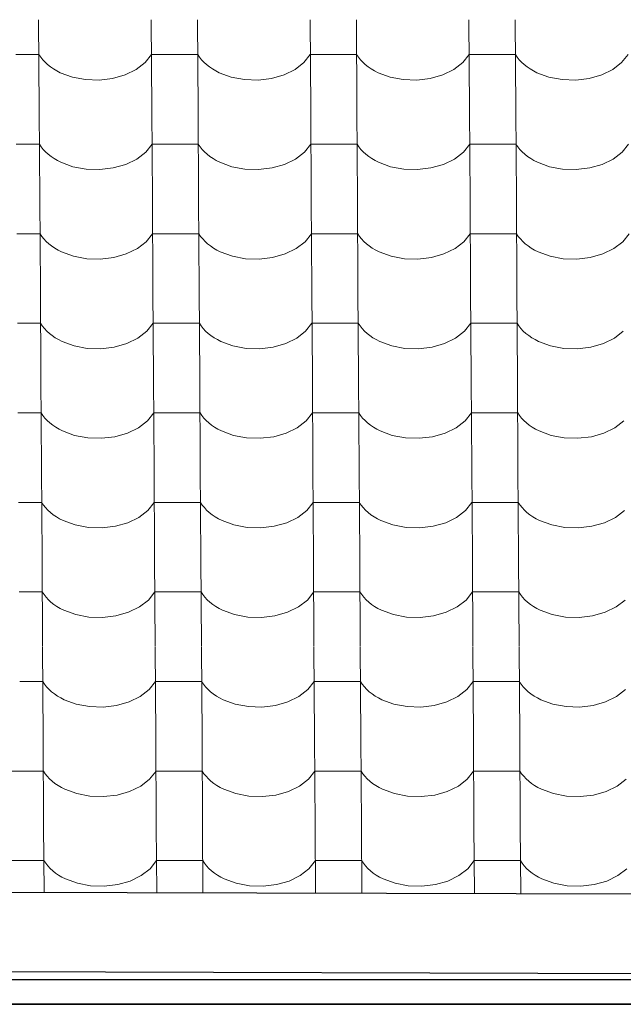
# Model space of a CAD drawing. Header units: millimetres. Extents: x -29001 to 109416, y -1251 to 13451.
# Tile 101 of 163: x -8748 to -8121, y 6987 to 8009. Entities that reach past the tile are written whole.
import ezdxf

# ---------------------------------------------------------------- set-up
doc = ezdxf.new("R2010")
doc.units = ezdxf.units.MM
doc.header["$MEASUREMENT"] = 0
for name, color, linetype in [('POHLED JIŽNÍ_1_Konstrukce - nosné', 7, 'Continuous'), ('POHLED JIŽNÍ_1_Nové_Konstrukce - krov', 7, 'Continuous'), ('POHLED JIŽNÍ_1_Nové_Konstrukce - střechy a skořepiny', 7, 'Continuous'), ('POHLED JIŽNÍ_1_Nové_Konstrukce - římsy', 7, 'Continuous'), ('POHLED JIŽNÍ_1_Nové_Výplně - Povrchové', 7, 'Continuous')]:
    doc.layers.add(name, color=color, linetype=linetype)

# ---------------------------------------------------------------- blocks, each defined once
blk = doc.blocks.new('*X1', base_point=(-31394.7, -25864.9))
at = {"layer": 'POHLED JIŽNÍ_1_Nové_Výplně - Povrchové', "color": 21, "linetype": 'Continuous', "lineweight": 20, "true_color": 0xffaaaa}
for p, q in [((-8728.4, 8009), (-8727.8, 7916.3)), ((-8611.4, 8009), (-8610.8, 7916.3)), ((-8563.4, 8009), (-8562.8, 7916.3)), ((-8446.4, 8009), (-8445.8, 7916.3)), ((-8398.4, 8009), (-8397.8, 7916.3)), ((-8281.4, 8009), (-8280.9, 7916.3)), ((-8233.4, 8009), (-8232.8, 7916.3)), ((-8728.2, 7972.8), (-8752.2, 7972.8)), ((-8728.2, 7972.8), (-8726.3, 7970.1)), ((-8726.3, 7970.1), (-8724.2, 7967.4)), ((-8724.2, 7967.4), (-8721.8, 7964.8)), ((-8721.8, 7964.8), (-8719.1, 7962.3)), ((-8617.8, 7964.5), (-8611.2, 7972.8)), ((-8587.2, 7972.8), (-8611.2, 7972.8)), ((-8563.2, 7972.8), (-8587.2, 7972.8)), ((-8563.2, 7972.8), (-8561.3, 7970.1)), ((-8561.3, 7970.1), (-8559.2, 7967.4)), ((-8559.2, 7967.4), (-8556.8, 7964.8)), ((-8556.8, 7964.8), (-8554.1, 7962.3)), ((-8452.8, 7964.5), (-8446.2, 7972.8)), ((-8422.2, 7972.8), (-8446.2, 7972.8)), ((-8398.2, 7972.8), (-8422.2, 7972.8)), ((-8398.2, 7972.8), (-8396.3, 7970.1)), ((-8396.3, 7970.1), (-8394.2, 7967.4)), ((-8394.2, 7967.4), (-8391.8, 7964.8)), ((-8391.8, 7964.8), (-8389.1, 7962.3)), ((-8287.8, 7964.5), (-8281.2, 7972.8)), ((-8257.2, 7972.8), (-8281.2, 7972.8)), ((-8233.2, 7972.8), (-8257.2, 7972.8)), ((-8233.2, 7972.8), (-8231.3, 7970.1)), ((-8231.3, 7970.1), (-8229.2, 7967.4)), ((-8229.2, 7967.4), (-8226.8, 7964.8)), ((-8226.8, 7964.8), (-8224.1, 7962.3)), ((-8122.8, 7964.5), (-8116.2, 7972.8)), ((-8719.1, 7962.3), (-8716.1, 7960)), ((-8716.1, 7960), (-8712.9, 7957.8)), ((-8712.9, 7957.8), (-8709.5, 7955.8)), ((-8709.5, 7955.8), (-8705.9, 7953.9)), ((-8638.5, 7951.7), (-8627.1, 7957.3)), ((-8627.1, 7957.3), (-8617.8, 7964.5)), ((-8554.1, 7962.3), (-8551.1, 7960)), ((-8551.1, 7960), (-8547.9, 7957.8)), ((-8547.9, 7957.8), (-8544.5, 7955.8)), ((-8544.5, 7955.8), (-8540.9, 7953.9)), ((-8473.5, 7951.7), (-8462.1, 7957.3)), ((-8462.1, 7957.3), (-8452.8, 7964.5)), ((-8389.1, 7962.3), (-8386.1, 7960)), ((-8386.1, 7960), (-8382.9, 7957.8)), ((-8382.9, 7957.8), (-8379.5, 7955.8)), ((-8379.5, 7955.8), (-8375.9, 7953.9)), ((-8308.5, 7951.7), (-8297.1, 7957.3)), ((-8297.1, 7957.3), (-8287.8, 7964.5)), ((-8224.1, 7962.3), (-8221.1, 7960)), ((-8221.1, 7960), (-8217.9, 7957.8)), ((-8217.9, 7957.8), (-8214.5, 7955.8)), ((-8214.5, 7955.8), (-8210.9, 7953.9)), ((-8143.5, 7951.7), (-8132.1, 7957.3)), ((-8132.1, 7957.3), (-8122.8, 7964.5)), ((-8705.9, 7953.9), (-8693.4, 7949.4)), ((-8693.4, 7949.4), (-8679.7, 7946.8)), ((-8679.7, 7946.8), (-8665.5, 7946.3)), ((-8665.5, 7946.3), (-8651.6, 7948)), ((-8651.6, 7948), (-8638.5, 7951.7)), ((-8540.9, 7953.9), (-8528.4, 7949.4)), ((-8528.4, 7949.4), (-8514.7, 7946.8)), ((-8514.7, 7946.8), (-8500.5, 7946.3)), ((-8500.5, 7946.3), (-8486.6, 7948)), ((-8486.6, 7948), (-8473.5, 7951.7)), ((-8375.9, 7953.9), (-8363.4, 7949.4)), ((-8363.4, 7949.4), (-8349.7, 7946.8)), ((-8349.7, 7946.8), (-8335.5, 7946.3)), ((-8335.5, 7946.3), (-8321.6, 7948)), ((-8321.6, 7948), (-8308.5, 7951.7)), ((-8210.9, 7953.9), (-8198.4, 7949.4)), ((-8198.4, 7949.4), (-8184.7, 7946.8)), ((-8184.7, 7946.8), (-8170.5, 7946.3)), ((-8170.5, 7946.3), (-8156.6, 7948)), ((-8156.6, 7948), (-8143.5, 7951.7)), ((-8727.8, 7916), (-8727.2, 7823.3)), ((-8610.8, 7916), (-8610.3, 7823.3)), ((-8562.8, 7916), (-8562.2, 7823.3)), ((-8445.8, 7916), (-8445.3, 7823.3)), ((-8397.8, 7916), (-8397.2, 7823.3)), ((-8280.9, 7916), (-8280.3, 7823.3)), ((-8232.8, 7916), (-8232.2, 7823.3)), ((-8727.6, 7879.8), (-8751.6, 7879.8)), ((-8727.6, 7879.8), (-8725.7, 7877)), ((-8725.7, 7877), (-8723.6, 7874.3)), ((-8723.6, 7874.3), (-8721.2, 7871.8)), ((-8617.2, 7871.4), (-8610.6, 7879.8)), ((-8586.6, 7879.8), (-8610.6, 7879.8)), ((-8562.6, 7879.8), (-8586.6, 7879.8)), ((-8562.6, 7879.8), (-8560.7, 7877)), ((-8560.7, 7877), (-8558.6, 7874.3)), ((-8558.6, 7874.3), (-8556.2, 7871.8)), ((-8452.2, 7871.4), (-8445.6, 7879.8)), ((-8421.6, 7879.8), (-8445.6, 7879.8)), ((-8397.6, 7879.8), (-8421.6, 7879.8)), ((-8397.6, 7879.8), (-8395.7, 7877)), ((-8395.7, 7877), (-8393.6, 7874.3)), ((-8393.6, 7874.3), (-8391.2, 7871.8)), ((-8287.2, 7871.4), (-8280.6, 7879.8)), ((-8256.6, 7879.8), (-8280.6, 7879.8)), ((-8232.6, 7879.8), (-8256.6, 7879.8)), ((-8232.6, 7879.8), (-8230.7, 7877)), ((-8230.7, 7877), (-8228.6, 7874.3)), ((-8228.6, 7874.3), (-8226.2, 7871.8)), ((-8122.2, 7871.4), (-8115.6, 7879.8)), ((-8721.2, 7871.8), (-8718.5, 7869.3)), ((-8718.5, 7869.3), (-8715.5, 7867)), ((-8715.5, 7867), (-8712.3, 7864.8)), ((-8712.3, 7864.8), (-8708.9, 7862.8)), ((-8708.9, 7862.8), (-8705.3, 7860.9)), ((-8637.9, 7858.7), (-8626.5, 7864.3)), ((-8626.5, 7864.3), (-8617.2, 7871.4)), ((-8556.2, 7871.8), (-8553.5, 7869.3)), ((-8553.5, 7869.3), (-8550.5, 7867)), ((-8550.5, 7867), (-8547.3, 7864.8)), ((-8547.3, 7864.8), (-8543.9, 7862.8)), ((-8543.9, 7862.8), (-8540.3, 7860.9)), ((-8472.9, 7858.7), (-8461.5, 7864.3)), ((-8461.5, 7864.3), (-8452.2, 7871.4)), ((-8391.2, 7871.8), (-8388.5, 7869.3)), ((-8388.5, 7869.3), (-8385.5, 7867)), ((-8385.5, 7867), (-8382.3, 7864.8)), ((-8382.3, 7864.8), (-8378.9, 7862.8)), ((-8378.9, 7862.8), (-8375.3, 7860.9)), ((-8307.9, 7858.7), (-8296.5, 7864.3)), ((-8296.5, 7864.3), (-8287.2, 7871.4)), ((-8226.2, 7871.8), (-8223.5, 7869.3)), ((-8223.5, 7869.3), (-8220.5, 7867)), ((-8220.5, 7867), (-8217.3, 7864.8)), ((-8217.3, 7864.8), (-8213.9, 7862.8)), ((-8213.9, 7862.8), (-8210.3, 7860.9)), ((-8142.9, 7858.7), (-8131.5, 7864.3)), ((-8131.5, 7864.3), (-8122.2, 7871.4)), ((-8705.3, 7860.9), (-8692.8, 7856.3)), ((-8692.8, 7856.3), (-8679.1, 7853.8)), ((-8679.1, 7853.8), (-8664.9, 7853.3)), ((-8664.9, 7853.3), (-8651, 7855)), ((-8651, 7855), (-8637.9, 7858.7)), ((-8540.3, 7860.9), (-8527.8, 7856.3)), ((-8527.8, 7856.3), (-8514.1, 7853.8)), ((-8514.1, 7853.8), (-8499.9, 7853.3)), ((-8499.9, 7853.3), (-8486, 7855)), ((-8486, 7855), (-8472.9, 7858.7)), ((-8375.3, 7860.9), (-8362.8, 7856.3)), ((-8362.8, 7856.3), (-8349.1, 7853.8)), ((-8349.1, 7853.8), (-8334.9, 7853.3)), ((-8334.9, 7853.3), (-8321, 7855)), ((-8321, 7855), (-8307.9, 7858.7)), ((-8210.3, 7860.9), (-8197.8, 7856.3)), ((-8197.8, 7856.3), (-8184.1, 7853.8)), ((-8184.1, 7853.8), (-8169.9, 7853.3)), ((-8169.9, 7853.3), (-8156, 7855)), ((-8156, 7855), (-8142.9, 7858.7)), ((-8727.2, 7823), (-8726.6, 7730.3)), ((-8610.3, 7823), (-8609.7, 7730.3)), ((-8562.2, 7823), (-8561.6, 7730.3)), ((-8445.3, 7823), (-8444.7, 7730.3)), ((-8397.2, 7823), (-8396.7, 7730.3)), ((-8280.3, 7823), (-8279.7, 7730.3)), ((-8232.2, 7823), (-8231.7, 7730.3)), ((-8727, 7786.8), (-8751, 7786.8)), ((-8727, 7786.8), (-8725.2, 7784)), ((-8725.2, 7784), (-8723, 7781.3)), ((-8723, 7781.3), (-8720.6, 7778.7)), ((-8616.7, 7778.4), (-8610, 7786.8)), ((-8586, 7786.8), (-8610, 7786.8)), ((-8562, 7786.8), (-8586, 7786.8)), ((-8562, 7786.8), (-8560.2, 7784)), ((-8560.2, 7784), (-8558, 7781.3)), ((-8558, 7781.3), (-8555.6, 7778.7)), ((-8451.7, 7778.4), (-8445, 7786.8)), ((-8421, 7786.8), (-8445, 7786.8)), ((-8397, 7786.8), (-8421, 7786.8)), ((-8397, 7786.8), (-8395.2, 7784)), ((-8395.2, 7784), (-8393, 7781.3)), ((-8393, 7781.3), (-8390.6, 7778.7)), ((-8286.7, 7778.4), (-8280, 7786.8)), ((-8256, 7786.8), (-8280, 7786.8)), ((-8232, 7786.8), (-8256, 7786.8)), ((-8232, 7786.8), (-8230.2, 7784)), ((-8230.2, 7784), (-8228, 7781.3)), ((-8228, 7781.3), (-8225.6, 7778.7)), ((-8121.7, 7778.4), (-8115, 7786.8)), ((-8720.6, 7778.7), (-8717.9, 7776.3)), ((-8717.9, 7776.3), (-8714.9, 7774)), ((-8714.9, 7774), (-8711.7, 7771.8)), ((-8711.7, 7771.8), (-8708.3, 7769.8)), ((-8637.4, 7765.7), (-8625.9, 7771.3)), ((-8625.9, 7771.3), (-8616.7, 7778.4)), ((-8555.6, 7778.7), (-8552.9, 7776.3)), ((-8552.9, 7776.3), (-8549.9, 7774)), ((-8549.9, 7774), (-8546.7, 7771.8)), ((-8546.7, 7771.8), (-8543.3, 7769.8)), ((-8472.4, 7765.7), (-8460.9, 7771.3)), ((-8460.9, 7771.3), (-8451.7, 7778.4)), ((-8390.6, 7778.7), (-8387.9, 7776.3)), ((-8387.9, 7776.3), (-8385, 7774)), ((-8385, 7774), (-8381.8, 7771.8)), ((-8381.8, 7771.8), (-8378.3, 7769.8)), ((-8307.4, 7765.7), (-8295.9, 7771.3)), ((-8295.9, 7771.3), (-8286.7, 7778.4)), ((-8225.6, 7778.7), (-8222.9, 7776.3)), ((-8222.9, 7776.3), (-8220, 7774)), ((-8220, 7774), (-8216.8, 7771.8)), ((-8216.8, 7771.8), (-8213.3, 7769.8)), ((-8142.4, 7765.7), (-8130.9, 7771.3)), ((-8130.9, 7771.3), (-8121.7, 7778.4)), ((-8708.3, 7769.8), (-8704.7, 7767.9)), ((-8704.7, 7767.9), (-8692.2, 7763.3)), ((-8692.2, 7763.3), (-8678.5, 7760.8)), ((-8678.5, 7760.8), (-8664.4, 7760.3)), ((-8664.4, 7760.3), (-8650.4, 7762)), ((-8650.4, 7762), (-8637.4, 7765.7)), ((-8543.3, 7769.8), (-8539.7, 7767.9)), ((-8539.7, 7767.9), (-8527.2, 7763.3)), ((-8527.2, 7763.3), (-8513.5, 7760.8)), ((-8513.5, 7760.8), (-8499.4, 7760.3)), ((-8499.4, 7760.3), (-8485.4, 7762)), ((-8485.4, 7762), (-8472.4, 7765.7)), ((-8378.3, 7769.8), (-8374.7, 7767.9)), ((-8374.7, 7767.9), (-8362.2, 7763.3)), ((-8362.2, 7763.3), (-8348.5, 7760.8)), ((-8348.5, 7760.8), (-8334.4, 7760.3)), ((-8334.4, 7760.3), (-8320.4, 7762)), ((-8320.4, 7762), (-8307.4, 7765.7)), ((-8213.3, 7769.8), (-8209.7, 7767.9)), ((-8209.7, 7767.9), (-8197.2, 7763.3)), ((-8197.2, 7763.3), (-8183.6, 7760.8)), ((-8183.6, 7760.8), (-8169.4, 7760.3)), ((-8169.4, 7760.3), (-8155.4, 7762)), ((-8155.4, 7762), (-8142.4, 7765.7)), ((-8726.6, 7730), (-8726.1, 7637.3)), ((-8609.7, 7730), (-8609.1, 7637.3)), ((-8561.6, 7730), (-8561.1, 7637.3)), ((-8444.7, 7730), (-8444.1, 7637.3)), ((-8396.7, 7730), (-8396.1, 7637.3)), ((-8279.7, 7730), (-8279.1, 7637.3)), ((-8231.7, 7730), (-8231.1, 7637.3)), ((-8726.4, 7693.8), (-8750.4, 7693.8)), ((-8726.4, 7693.8), (-8724.6, 7691)), ((-8724.6, 7691), (-8722.4, 7688.3)), ((-8616.1, 7685.4), (-8609.5, 7693.8)), ((-8585.4, 7693.8), (-8609.5, 7693.8)), ((-8561.4, 7693.8), (-8585.4, 7693.8)), ((-8561.4, 7693.8), (-8559.6, 7691)), ((-8559.6, 7691), (-8557.4, 7688.3)), ((-8451.1, 7685.4), (-8444.5, 7693.8)), ((-8420.4, 7693.8), (-8444.5, 7693.8)), ((-8396.4, 7693.8), (-8420.4, 7693.8)), ((-8396.4, 7693.8), (-8394.6, 7691)), ((-8394.6, 7691), (-8392.4, 7688.3)), ((-8286.1, 7685.4), (-8279.5, 7693.8)), ((-8255.4, 7693.8), (-8279.5, 7693.8)), ((-8231.4, 7693.8), (-8255.4, 7693.8)), ((-8231.4, 7693.8), (-8229.6, 7691)), ((-8229.6, 7691), (-8227.4, 7688.3)), ((-8722.4, 7688.3), (-8720, 7685.7)), ((-8720, 7685.7), (-8717.3, 7683.3)), ((-8717.3, 7683.3), (-8714.4, 7680.9)), ((-8714.4, 7680.9), (-8711.2, 7678.8)), ((-8711.2, 7678.8), (-8707.7, 7676.8)), ((-8625.3, 7678.3), (-8616.1, 7685.4)), ((-8557.4, 7688.3), (-8555, 7685.7)), ((-8555, 7685.7), (-8552.3, 7683.3)), ((-8552.3, 7683.3), (-8549.4, 7680.9)), ((-8549.4, 7680.9), (-8546.2, 7678.8)), ((-8546.2, 7678.8), (-8542.7, 7676.8)), ((-8460.3, 7678.3), (-8451.1, 7685.4)), ((-8392.4, 7688.3), (-8390, 7685.7)), ((-8390, 7685.7), (-8387.3, 7683.3)), ((-8387.3, 7683.3), (-8384.4, 7680.9)), ((-8384.4, 7680.9), (-8381.2, 7678.8)), ((-8381.2, 7678.8), (-8377.7, 7676.8)), ((-8295.3, 7678.3), (-8286.1, 7685.4)), ((-8227.4, 7688.3), (-8225, 7685.7)), ((-8225, 7685.7), (-8222.3, 7683.3)), ((-8222.3, 7683.3), (-8219.4, 7680.9)), ((-8219.4, 7680.9), (-8216.2, 7678.8)), ((-8216.2, 7678.8), (-8212.7, 7676.8)), ((-8130.3, 7678.3), (-8121.1, 7685.4)), ((-8707.7, 7676.8), (-8704.1, 7674.9)), ((-8704.1, 7674.9), (-8691.6, 7670.3)), ((-8691.6, 7670.3), (-8678, 7667.7)), ((-8663.8, 7667.3), (-8649.8, 7668.9)), ((-8649.8, 7668.9), (-8636.8, 7672.7)), ((-8636.8, 7672.7), (-8625.3, 7678.3)), ((-8542.7, 7676.8), (-8539.1, 7674.9)), ((-8539.1, 7674.9), (-8526.6, 7670.3)), ((-8526.6, 7670.3), (-8513, 7667.7)), ((-8498.8, 7667.3), (-8484.8, 7668.9)), ((-8484.8, 7668.9), (-8471.8, 7672.7)), ((-8471.8, 7672.7), (-8460.3, 7678.3)), ((-8377.7, 7676.8), (-8374.1, 7674.9)), ((-8374.1, 7674.9), (-8361.6, 7670.3)), ((-8361.6, 7670.3), (-8348, 7667.7)), ((-8333.8, 7667.3), (-8319.8, 7668.9)), ((-8319.8, 7668.9), (-8306.8, 7672.7)), ((-8306.8, 7672.7), (-8295.3, 7678.3)), ((-8212.7, 7676.8), (-8209.1, 7674.9)), ((-8209.1, 7674.9), (-8196.6, 7670.3)), ((-8196.6, 7670.3), (-8183, 7667.7)), ((-8168.8, 7667.3), (-8154.8, 7668.9)), ((-8154.8, 7668.9), (-8141.8, 7672.7)), ((-8141.8, 7672.7), (-8130.3, 7678.3)), ((-8678, 7667.7), (-8663.8, 7667.3)), ((-8513, 7667.7), (-8498.8, 7667.3)), ((-8348, 7667.7), (-8333.8, 7667.3)), ((-8183, 7667.7), (-8168.8, 7667.3)), ((-8726.1, 7637), (-8725.5, 7544.3)), ((-8609.1, 7637), (-8608.5, 7544.3)), ((-8561.1, 7637), (-8560.5, 7544.3)), ((-8444.1, 7637), (-8443.5, 7544.3)), ((-8396.1, 7637), (-8395.5, 7544.3)), ((-8279.1, 7637), (-8278.5, 7544.3)), ((-8231.1, 7637), (-8230.5, 7544.3)), ((-8725.8, 7600.8), (-8749.9, 7600.8)), ((-8725.8, 7600.8), (-8724, 7598)), ((-8724, 7598), (-8721.9, 7595.3)), ((-8615.5, 7592.4), (-8608.9, 7600.8)), ((-8584.9, 7600.8), (-8608.9, 7600.8)), ((-8560.8, 7600.8), (-8584.9, 7600.8)), ((-8560.8, 7600.8), (-8559, 7598)), ((-8559, 7598), (-8556.9, 7595.3)), ((-8450.5, 7592.4), (-8443.9, 7600.8)), ((-8419.9, 7600.8), (-8443.9, 7600.8)), ((-8395.8, 7600.8), (-8419.9, 7600.8)), ((-8395.8, 7600.8), (-8394, 7598)), ((-8394, 7598), (-8391.9, 7595.3)), ((-8285.5, 7592.4), (-8278.9, 7600.8)), ((-8254.9, 7600.8), (-8278.9, 7600.8)), ((-8230.8, 7600.8), (-8254.9, 7600.8)), ((-8230.8, 7600.8), (-8229, 7598)), ((-8229, 7598), (-8226.9, 7595.3)), ((-8721.9, 7595.3), (-8719.4, 7592.7)), ((-8719.4, 7592.7), (-8716.7, 7590.3)), ((-8716.7, 7590.3), (-8713.8, 7587.9)), ((-8713.8, 7587.9), (-8710.6, 7585.8)), ((-8624.8, 7585.2), (-8615.5, 7592.4)), ((-8556.9, 7595.3), (-8554.4, 7592.7)), ((-8554.4, 7592.7), (-8551.7, 7590.3)), ((-8551.7, 7590.3), (-8548.8, 7587.9)), ((-8548.8, 7587.9), (-8545.6, 7585.8)), ((-8459.8, 7585.2), (-8450.5, 7592.4)), ((-8391.9, 7595.3), (-8389.4, 7592.7)), ((-8389.4, 7592.7), (-8386.7, 7590.3)), ((-8386.7, 7590.3), (-8383.8, 7587.9)), ((-8383.8, 7587.9), (-8380.6, 7585.8)), ((-8294.8, 7585.2), (-8285.5, 7592.4)), ((-8226.9, 7595.3), (-8224.4, 7592.7)), ((-8224.4, 7592.7), (-8221.7, 7590.3)), ((-8221.7, 7590.3), (-8218.8, 7587.9)), ((-8218.8, 7587.9), (-8215.6, 7585.8)), ((-8129.8, 7585.2), (-8120.5, 7592.4)), ((-8710.6, 7585.8), (-8707.2, 7583.7)), ((-8707.2, 7583.7), (-8703.5, 7581.9)), ((-8703.5, 7581.9), (-8691.1, 7577.3)), ((-8691.1, 7577.3), (-8677.4, 7574.7)), ((-8649.2, 7575.9), (-8636.2, 7579.7)), ((-8636.2, 7579.7), (-8624.8, 7585.2)), ((-8545.6, 7585.8), (-8542.2, 7583.7)), ((-8542.2, 7583.7), (-8538.5, 7581.9)), ((-8538.5, 7581.9), (-8526.1, 7577.3)), ((-8526.1, 7577.3), (-8512.4, 7574.7)), ((-8484.2, 7575.9), (-8471.2, 7579.7)), ((-8471.2, 7579.7), (-8459.8, 7585.2)), ((-8380.6, 7585.8), (-8377.2, 7583.7)), ((-8377.2, 7583.7), (-8373.5, 7581.9)), ((-8373.5, 7581.9), (-8361.1, 7577.3)), ((-8361.1, 7577.3), (-8347.4, 7574.7)), ((-8319.2, 7575.9), (-8306.2, 7579.7)), ((-8306.2, 7579.7), (-8294.8, 7585.2)), ((-8215.6, 7585.8), (-8212.2, 7583.7)), ((-8212.2, 7583.7), (-8208.5, 7581.9)), ((-8208.5, 7581.9), (-8196.1, 7577.3)), ((-8196.1, 7577.3), (-8182.4, 7574.7)), ((-8154.2, 7575.9), (-8141.2, 7579.7)), ((-8141.2, 7579.7), (-8129.8, 7585.2)), ((-8677.4, 7574.7), (-8663.2, 7574.3)), ((-8663.2, 7574.3), (-8649.2, 7575.9)), ((-8512.4, 7574.7), (-8498.2, 7574.3)), ((-8498.2, 7574.3), (-8484.2, 7575.9)), ((-8347.4, 7574.7), (-8333.2, 7574.3)), ((-8333.2, 7574.3), (-8319.2, 7575.9)), ((-8182.4, 7574.7), (-8168.2, 7574.3)), ((-8168.2, 7574.3), (-8154.2, 7575.9)), ((-8725.5, 7544), (-8724.9, 7451.3)), ((-8608.5, 7544), (-8607.9, 7451.3)), ((-8560.5, 7544), (-8559.9, 7451.3)), ((-8443.5, 7544), (-8442.9, 7451.3)), ((-8395.5, 7544), (-8394.9, 7451.3)), ((-8278.5, 7544), (-8277.9, 7451.3)), ((-8230.5, 7544), (-8229.9, 7451.3)), ((-8725.3, 7507.8), (-8749.3, 7507.8)), ((-8725.3, 7507.8), (-8723.4, 7505)), ((-8723.4, 7505), (-8721.3, 7502.3)), ((-8614.9, 7499.4), (-8608.3, 7507.8)), ((-8584.3, 7507.8), (-8608.3, 7507.8)), ((-8560.3, 7507.8), (-8584.3, 7507.8)), ((-8560.3, 7507.8), (-8558.4, 7505)), ((-8558.4, 7505), (-8556.3, 7502.3)), ((-8449.9, 7499.4), (-8443.3, 7507.8)), ((-8419.3, 7507.8), (-8443.3, 7507.8)), ((-8395.3, 7507.8), (-8419.3, 7507.8)), ((-8395.3, 7507.8), (-8393.4, 7505)), ((-8393.4, 7505), (-8391.3, 7502.3)), ((-8284.9, 7499.4), (-8278.3, 7507.8)), ((-8254.3, 7507.8), (-8278.3, 7507.8)), ((-8230.3, 7507.8), (-8254.3, 7507.8)), ((-8230.3, 7507.8), (-8228.4, 7505)), ((-8228.4, 7505), (-8226.3, 7502.3)), ((-8721.3, 7502.3), (-8718.9, 7499.7)), ((-8718.9, 7499.7), (-8716.2, 7497.3)), ((-8716.2, 7497.3), (-8713.2, 7494.9)), ((-8713.2, 7494.9), (-8710, 7492.8)), ((-8624.2, 7492.2), (-8614.9, 7499.4)), ((-8556.3, 7502.3), (-8553.9, 7499.7)), ((-8553.9, 7499.7), (-8551.2, 7497.3)), ((-8551.2, 7497.3), (-8548.2, 7494.9)), ((-8548.2, 7494.9), (-8545, 7492.8)), ((-8459.2, 7492.2), (-8449.9, 7499.4)), ((-8391.3, 7502.3), (-8388.9, 7499.7)), ((-8388.9, 7499.7), (-8386.2, 7497.3)), ((-8386.2, 7497.3), (-8383.2, 7494.9)), ((-8383.2, 7494.9), (-8380, 7492.8)), ((-8294.2, 7492.2), (-8284.9, 7499.4)), ((-8226.3, 7502.3), (-8223.9, 7499.7)), ((-8223.9, 7499.7), (-8221.2, 7497.3)), ((-8221.2, 7497.3), (-8218.2, 7494.9)), ((-8218.2, 7494.9), (-8215, 7492.8)), ((-8129.2, 7492.2), (-8119.9, 7499.4)), ((-8710, 7492.8), (-8706.6, 7490.7)), ((-8706.6, 7490.7), (-8702.9, 7488.9)), ((-8702.9, 7488.9), (-8690.5, 7484.3)), ((-8690.5, 7484.3), (-8676.8, 7481.7)), ((-8648.7, 7482.9), (-8635.6, 7486.6)), ((-8635.6, 7486.6), (-8624.2, 7492.2)), ((-8545, 7492.8), (-8541.6, 7490.7)), ((-8541.6, 7490.7), (-8537.9, 7488.9)), ((-8537.9, 7488.9), (-8525.5, 7484.3)), ((-8525.5, 7484.3), (-8511.8, 7481.7)), ((-8483.7, 7482.9), (-8470.6, 7486.6)), ((-8470.6, 7486.6), (-8459.2, 7492.2)), ((-8380, 7492.8), (-8376.6, 7490.7)), ((-8376.6, 7490.7), (-8373, 7488.9)), ((-8373, 7488.9), (-8360.5, 7484.3)), ((-8360.5, 7484.3), (-8346.8, 7481.7)), ((-8318.7, 7482.9), (-8305.6, 7486.6)), ((-8305.6, 7486.6), (-8294.2, 7492.2)), ((-8215, 7492.8), (-8211.6, 7490.7)), ((-8211.6, 7490.7), (-8208, 7488.9)), ((-8208, 7488.9), (-8195.5, 7484.3)), ((-8195.5, 7484.3), (-8181.8, 7481.7)), ((-8153.7, 7482.9), (-8140.6, 7486.6)), ((-8140.6, 7486.6), (-8129.2, 7492.2)), ((-8676.8, 7481.7), (-8662.6, 7481.3)), ((-8662.6, 7481.3), (-8648.7, 7482.9)), ((-8511.8, 7481.7), (-8497.6, 7481.3)), ((-8497.6, 7481.3), (-8483.7, 7482.9)), ((-8346.8, 7481.7), (-8332.6, 7481.3)), ((-8332.6, 7481.3), (-8318.7, 7482.9)), ((-8181.8, 7481.7), (-8167.6, 7481.3)), ((-8167.6, 7481.3), (-8153.7, 7482.9)), ((-8724.9, 7450.9), (-8724.3, 7358.3)), ((-8607.9, 7450.9), (-8607.4, 7358.3)), ((-8559.9, 7450.9), (-8559.3, 7358.3)), ((-8442.9, 7450.9), (-8442.4, 7358.3)), ((-8394.9, 7450.9), (-8394.3, 7358.3)), ((-8277.9, 7450.9), (-8277.4, 7358.3)), ((-8229.9, 7450.9), (-8229.3, 7358.3)), ((-8724.7, 7414.8), (-8748.7, 7414.8)), ((-8724.7, 7414.8), (-8722.8, 7412)), ((-8614.3, 7406.4), (-8607.7, 7414.8)), ((-8583.7, 7414.8), (-8607.7, 7414.8)), ((-8559.7, 7414.8), (-8583.7, 7414.8)), ((-8559.7, 7414.8), (-8557.8, 7412)), ((-8449.3, 7406.4), (-8442.7, 7414.8)), ((-8418.7, 7414.8), (-8442.7, 7414.8)), ((-8394.7, 7414.8), (-8418.7, 7414.8)), ((-8394.7, 7414.8), (-8392.8, 7412)), ((-8284.3, 7406.4), (-8277.7, 7414.8)), ((-8253.7, 7414.8), (-8277.7, 7414.8)), ((-8229.7, 7414.8), (-8253.7, 7414.8)), ((-8229.7, 7414.8), (-8227.8, 7412)), ((-8722.8, 7412), (-8720.7, 7409.3)), ((-8720.7, 7409.3), (-8718.3, 7406.7)), ((-8718.3, 7406.7), (-8715.6, 7404.2)), ((-8715.6, 7404.2), (-8712.6, 7401.9)), ((-8623.6, 7399.2), (-8614.3, 7406.4)), ((-8557.8, 7412), (-8555.7, 7409.3)), ((-8555.7, 7409.3), (-8553.3, 7406.7)), ((-8553.3, 7406.7), (-8550.6, 7404.2)), ((-8550.6, 7404.2), (-8547.6, 7401.9)), ((-8458.6, 7399.2), (-8449.3, 7406.4)), ((-8392.8, 7412), (-8390.7, 7409.3)), ((-8390.7, 7409.3), (-8388.3, 7406.7)), ((-8388.3, 7406.7), (-8385.6, 7404.2)), ((-8385.6, 7404.2), (-8382.6, 7401.9)), ((-8293.6, 7399.2), (-8284.3, 7406.4)), ((-8227.8, 7412), (-8225.7, 7409.3)), ((-8225.7, 7409.3), (-8223.3, 7406.7)), ((-8223.3, 7406.7), (-8220.6, 7404.2)), ((-8220.6, 7404.2), (-8217.6, 7401.9)), ((-8128.6, 7399.2), (-8119.3, 7406.4)), ((-8712.6, 7401.9), (-8709.4, 7399.7)), ((-8709.4, 7399.7), (-8706, 7397.7)), ((-8706, 7397.7), (-8702.4, 7395.9)), ((-8702.4, 7395.9), (-8689.9, 7391.3)), ((-8648.1, 7389.9), (-8635, 7393.6)), ((-8635, 7393.6), (-8623.6, 7399.2)), ((-8547.6, 7401.9), (-8544.4, 7399.7)), ((-8544.4, 7399.7), (-8541, 7397.7)), ((-8541, 7397.7), (-8537.4, 7395.9)), ((-8537.4, 7395.9), (-8524.9, 7391.3)), ((-8483.1, 7389.9), (-8470, 7393.6)), ((-8470, 7393.6), (-8458.6, 7399.2)), ((-8382.6, 7401.9), (-8379.4, 7399.7)), ((-8379.4, 7399.7), (-8376, 7397.7)), ((-8376, 7397.7), (-8372.4, 7395.9)), ((-8372.4, 7395.9), (-8359.9, 7391.3)), ((-8318.1, 7389.9), (-8305, 7393.6)), ((-8305, 7393.6), (-8293.6, 7399.2)), ((-8217.6, 7401.9), (-8214.4, 7399.7)), ((-8214.4, 7399.7), (-8211, 7397.7)), ((-8211, 7397.7), (-8207.4, 7395.9)), ((-8207.4, 7395.9), (-8194.9, 7391.3)), ((-8153.1, 7389.9), (-8140, 7393.6)), ((-8140, 7393.6), (-8128.6, 7399.2)), ((-8689.9, 7391.3), (-8676.2, 7388.7)), ((-8676.2, 7388.7), (-8662, 7388.2)), ((-8662, 7388.2), (-8648.1, 7389.9)), ((-8524.9, 7391.3), (-8511.2, 7388.7)), ((-8511.2, 7388.7), (-8497, 7388.2)), ((-8497, 7388.2), (-8483.1, 7389.9)), ((-8359.9, 7391.3), (-8346.2, 7388.7)), ((-8346.2, 7388.7), (-8332, 7388.2)), ((-8332, 7388.2), (-8318.1, 7389.9)), ((-8194.9, 7391.3), (-8181.2, 7388.7)), ((-8181.2, 7388.7), (-8167, 7388.2)), ((-8167, 7388.2), (-8153.1, 7389.9)), ((-8724.3, 7357.9), (-8723.7, 7265.3)), ((-8607.4, 7357.9), (-8606.8, 7265.3)), ((-8559.3, 7357.9), (-8558.7, 7265.3)), ((-8442.4, 7357.9), (-8441.8, 7265.3)), ((-8394.3, 7357.9), (-8393.7, 7265.3)), ((-8277.4, 7357.9), (-8276.8, 7265.3)), ((-8229.3, 7357.9), (-8228.7, 7265.3)), ((-8724.1, 7321.8), (-8748.1, 7321.8)), ((-8724.1, 7321.8), (-8722.3, 7319)), ((-8613.7, 7313.4), (-8607.1, 7321.8)), ((-8583.1, 7321.8), (-8607.1, 7321.8)), ((-8559.1, 7321.8), (-8583.1, 7321.8)), ((-8559.1, 7321.8), (-8557.3, 7319)), ((-8448.7, 7313.4), (-8442.1, 7321.8)), ((-8418.1, 7321.8), (-8442.1, 7321.8)), ((-8394.1, 7321.8), (-8418.1, 7321.8)), ((-8394.1, 7321.8), (-8392.3, 7319)), ((-8283.8, 7313.4), (-8277.1, 7321.8)), ((-8253.1, 7321.8), (-8277.1, 7321.8)), ((-8229.1, 7321.8), (-8253.1, 7321.8)), ((-8229.1, 7321.8), (-8227.3, 7319)), ((-8722.3, 7319), (-8720.1, 7316.3)), ((-8720.1, 7316.3), (-8717.7, 7313.7)), ((-8717.7, 7313.7), (-8715, 7311.2)), ((-8715, 7311.2), (-8712, 7308.9)), ((-8623, 7306.2), (-8613.7, 7313.4)), ((-8557.3, 7319), (-8555.1, 7316.3)), ((-8555.1, 7316.3), (-8552.7, 7313.7)), ((-8552.7, 7313.7), (-8550, 7311.2)), ((-8550, 7311.2), (-8547, 7308.9)), ((-8458, 7306.2), (-8448.7, 7313.4)), ((-8392.3, 7319), (-8390.1, 7316.3)), ((-8390.1, 7316.3), (-8387.7, 7313.7)), ((-8387.7, 7313.7), (-8385, 7311.2)), ((-8385, 7311.2), (-8382, 7308.9)), ((-8293, 7306.2), (-8283.8, 7313.4)), ((-8227.3, 7319), (-8225.1, 7316.3)), ((-8225.1, 7316.3), (-8222.7, 7313.7)), ((-8222.7, 7313.7), (-8220, 7311.2)), ((-8220, 7311.2), (-8217, 7308.9)), ((-8128, 7306.2), (-8118.8, 7313.4)), ((-8712, 7308.9), (-8708.8, 7306.7)), ((-8708.8, 7306.7), (-8705.4, 7304.7)), ((-8705.4, 7304.7), (-8701.8, 7302.9)), ((-8701.8, 7302.9), (-8689.3, 7298.3)), ((-8647.5, 7296.9), (-8634.5, 7300.6)), ((-8634.5, 7300.6), (-8623, 7306.2)), ((-8547, 7308.9), (-8543.8, 7306.7)), ((-8543.8, 7306.7), (-8540.4, 7304.7)), ((-8540.4, 7304.7), (-8536.8, 7302.9)), ((-8536.8, 7302.9), (-8524.3, 7298.3)), ((-8482.5, 7296.9), (-8469.5, 7300.6)), ((-8469.5, 7300.6), (-8458, 7306.2)), ((-8382, 7308.9), (-8378.8, 7306.7)), ((-8378.8, 7306.7), (-8375.4, 7304.7)), ((-8375.4, 7304.7), (-8371.8, 7302.9)), ((-8371.8, 7302.9), (-8359.3, 7298.3)), ((-8317.5, 7296.9), (-8304.5, 7300.6)), ((-8304.5, 7300.6), (-8293, 7306.2)), ((-8217, 7308.9), (-8213.8, 7306.7)), ((-8213.8, 7306.7), (-8210.4, 7304.7)), ((-8210.4, 7304.7), (-8206.8, 7302.9)), ((-8206.8, 7302.9), (-8194.3, 7298.3)), ((-8152.5, 7296.9), (-8139.5, 7300.6)), ((-8139.5, 7300.6), (-8128, 7306.2)), ((-8689.3, 7298.3), (-8675.6, 7295.7)), ((-8675.6, 7295.7), (-8661.5, 7295.2)), ((-8661.5, 7295.2), (-8647.5, 7296.9)), ((-8524.3, 7298.3), (-8510.6, 7295.7)), ((-8510.6, 7295.7), (-8496.5, 7295.2)), ((-8496.5, 7295.2), (-8482.5, 7296.9)), ((-8359.3, 7298.3), (-8345.6, 7295.7)), ((-8345.6, 7295.7), (-8331.5, 7295.2)), ((-8331.5, 7295.2), (-8317.5, 7296.9)), ((-8194.3, 7298.3), (-8180.6, 7295.7)), ((-8180.6, 7295.7), (-8166.5, 7295.2)), ((-8166.5, 7295.2), (-8152.5, 7296.9)), ((-8723.7, 7264.9), (-8723.2, 7172.3)), ((-8606.8, 7264.9), (-8606.2, 7172.3)), ((-8558.7, 7264.9), (-8558.2, 7172.3)), ((-8441.8, 7264.9), (-8441.2, 7172.3)), ((-8393.7, 7264.9), (-8393.2, 7172.3)), ((-8276.8, 7264.9), (-8276.2, 7172.3)), ((-8228.7, 7264.9), (-8228.2, 7172.3)), ((-8747.5, 7228.8), (-8771.5, 7228.8)), ((-8723.5, 7228.8), (-8747.5, 7228.8)), ((-8723.5, 7228.8), (-8721.7, 7226)), ((-8613.2, 7220.4), (-8606.5, 7228.8)), ((-8582.5, 7228.8), (-8606.5, 7228.8)), ((-8558.5, 7228.8), (-8582.5, 7228.8)), ((-8558.5, 7228.8), (-8556.7, 7226)), ((-8448.2, 7220.4), (-8441.6, 7228.8)), ((-8417.5, 7228.8), (-8441.6, 7228.8)), ((-8393.5, 7228.8), (-8417.5, 7228.8)), ((-8393.5, 7228.8), (-8391.7, 7226)), ((-8283.2, 7220.4), (-8276.6, 7228.8)), ((-8252.5, 7228.8), (-8276.6, 7228.8)), ((-8228.5, 7228.8), (-8252.5, 7228.8)), ((-8228.5, 7228.8), (-8226.7, 7226)), ((-8721.7, 7226), (-8719.5, 7223.3)), ((-8719.5, 7223.3), (-8717.1, 7220.7)), ((-8717.1, 7220.7), (-8714.4, 7218.2)), ((-8622.4, 7213.2), (-8613.2, 7220.4)), ((-8556.7, 7226), (-8554.5, 7223.3)), ((-8554.5, 7223.3), (-8552.1, 7220.7)), ((-8552.1, 7220.7), (-8549.4, 7218.2)), ((-8457.4, 7213.2), (-8448.2, 7220.4)), ((-8391.7, 7226), (-8389.5, 7223.3)), ((-8389.5, 7223.3), (-8387.1, 7220.7)), ((-8387.1, 7220.7), (-8384.4, 7218.2)), ((-8292.4, 7213.2), (-8283.2, 7220.4)), ((-8226.7, 7226), (-8224.5, 7223.3)), ((-8224.5, 7223.3), (-8222.1, 7220.7)), ((-8222.1, 7220.7), (-8219.4, 7218.2)), ((-8127.4, 7213.2), (-8118.2, 7220.4)), ((-8714.4, 7218.2), (-8711.5, 7215.9)), ((-8711.5, 7215.9), (-8708.3, 7213.7)), ((-8708.3, 7213.7), (-8704.8, 7211.7)), ((-8704.8, 7211.7), (-8701.2, 7209.9)), ((-8701.2, 7209.9), (-8688.7, 7205.3)), ((-8633.9, 7207.6), (-8622.4, 7213.2)), ((-8549.4, 7218.2), (-8546.5, 7215.9)), ((-8546.5, 7215.9), (-8543.3, 7213.7)), ((-8543.3, 7213.7), (-8539.8, 7211.7)), ((-8539.8, 7211.7), (-8536.2, 7209.9)), ((-8536.2, 7209.9), (-8523.7, 7205.3)), ((-8468.9, 7207.6), (-8457.4, 7213.2)), ((-8384.4, 7218.2), (-8381.5, 7215.9)), ((-8381.5, 7215.9), (-8378.3, 7213.7)), ((-8378.3, 7213.7), (-8374.8, 7211.7)), ((-8374.8, 7211.7), (-8371.2, 7209.9)), ((-8371.2, 7209.9), (-8358.7, 7205.3)), ((-8303.9, 7207.6), (-8292.4, 7213.2)), ((-8219.4, 7218.2), (-8216.5, 7215.9)), ((-8216.5, 7215.9), (-8213.3, 7213.7)), ((-8213.3, 7213.7), (-8209.8, 7211.7)), ((-8209.8, 7211.7), (-8206.2, 7209.9)), ((-8206.2, 7209.9), (-8193.7, 7205.3)), ((-8138.9, 7207.6), (-8127.4, 7213.2)), ((-8688.7, 7205.3), (-8675.1, 7202.7)), ((-8675.1, 7202.7), (-8660.9, 7202.2)), ((-8660.9, 7202.2), (-8646.9, 7203.9)), ((-8646.9, 7203.9), (-8633.9, 7207.6)), ((-8523.7, 7205.3), (-8510.1, 7202.7)), ((-8510.1, 7202.7), (-8495.9, 7202.2)), ((-8495.9, 7202.2), (-8481.9, 7203.9)), ((-8481.9, 7203.9), (-8468.9, 7207.6)), ((-8358.7, 7205.3), (-8345.1, 7202.7)), ((-8345.1, 7202.7), (-8330.9, 7202.2)), ((-8330.9, 7202.2), (-8316.9, 7203.9)), ((-8316.9, 7203.9), (-8303.9, 7207.6)), ((-8193.7, 7205.3), (-8180.1, 7202.7)), ((-8180.1, 7202.7), (-8165.9, 7202.2)), ((-8165.9, 7202.2), (-8151.9, 7203.9)), ((-8151.9, 7203.9), (-8138.9, 7207.6)), ((-8723.2, 7171.9), (-8722.7, 7102.9)), ((-8606.2, 7171.9), (-8605.8, 7102.6)), ((-8558.2, 7171.9), (-8557.7, 7102.4)), ((-8441.2, 7171.9), (-8440.8, 7102.1)), ((-8393.2, 7171.9), (-8392.7, 7102)), ((-8276.2, 7171.9), (-8275.8, 7101.7)), ((-8228.2, 7171.9), (-8227.7, 7101.5)), ((-8746.9, 7135.8), (-8771, 7135.8)), ((-8722.9, 7135.8), (-8746.9, 7135.8)), ((-8722.9, 7135.8), (-8721.1, 7133)), ((-8721.1, 7133), (-8719, 7130.3)), ((-8719, 7130.3), (-8716.5, 7127.7)), ((-8716.5, 7127.7), (-8713.8, 7125.2)), ((-8621.8, 7120.2), (-8612.6, 7127.4)), ((-8612.6, 7127.4), (-8606, 7135.8)), ((-8581.9, 7135.8), (-8606, 7135.8)), ((-8557.9, 7135.8), (-8581.9, 7135.8)), ((-8557.9, 7135.8), (-8556.1, 7133)), ((-8556.1, 7133), (-8554, 7130.3)), ((-8554, 7130.3), (-8551.5, 7127.7)), ((-8551.5, 7127.7), (-8548.8, 7125.2)), ((-8456.9, 7120.2), (-8447.6, 7127.4)), ((-8447.6, 7127.4), (-8441, 7135.8)), ((-8417, 7135.8), (-8441, 7135.8)), ((-8392.9, 7135.8), (-8417, 7135.8)), ((-8392.9, 7135.8), (-8391.1, 7133)), ((-8391.1, 7133), (-8389, 7130.3)), ((-8389, 7130.3), (-8386.5, 7127.7)), ((-8386.5, 7127.7), (-8383.8, 7125.2)), ((-8291.9, 7120.2), (-8282.6, 7127.4)), ((-8282.6, 7127.4), (-8276, 7135.8)), ((-8252, 7135.8), (-8276, 7135.8)), ((-8227.9, 7135.8), (-8252, 7135.8)), ((-8227.9, 7135.8), (-8226.1, 7133)), ((-8226.1, 7133), (-8224, 7130.3)), ((-8224, 7130.3), (-8221.5, 7127.7)), ((-8221.5, 7127.7), (-8218.8, 7125.2)), ((-8126.9, 7120.2), (-8117.6, 7127.4)), ((-8713.8, 7125.2), (-8710.9, 7122.9)), ((-8710.9, 7122.9), (-8707.7, 7120.7)), ((-8707.7, 7120.7), (-8704.3, 7118.7)), ((-8704.3, 7118.7), (-8700.6, 7116.8)), ((-8700.6, 7116.8), (-8688.1, 7112.3)), ((-8633.3, 7114.6), (-8621.8, 7120.2)), ((-8548.8, 7125.2), (-8545.9, 7122.9)), ((-8545.9, 7122.9), (-8542.7, 7120.7)), ((-8542.7, 7120.7), (-8539.3, 7118.7)), ((-8539.3, 7118.7), (-8535.6, 7116.8)), ((-8535.6, 7116.8), (-8523.1, 7112.3)), ((-8468.3, 7114.6), (-8456.9, 7120.2)), ((-8383.8, 7125.2), (-8380.9, 7122.9)), ((-8380.9, 7122.9), (-8377.7, 7120.7)), ((-8377.7, 7120.7), (-8374.3, 7118.7)), ((-8374.3, 7118.7), (-8370.6, 7116.8)), ((-8370.6, 7116.8), (-8358.2, 7112.3)), ((-8303.3, 7114.6), (-8291.9, 7120.2)), ((-8218.8, 7125.2), (-8215.9, 7122.9)), ((-8215.9, 7122.9), (-8212.7, 7120.7)), ((-8212.7, 7120.7), (-8209.3, 7118.7)), ((-8209.3, 7118.7), (-8205.6, 7116.8)), ((-8205.6, 7116.8), (-8193.2, 7112.3)), ((-8138.3, 7114.6), (-8126.9, 7120.2)), ((-8688.1, 7112.3), (-8674.5, 7109.7)), ((-8674.5, 7109.7), (-8660.3, 7109.2)), ((-8660.3, 7109.2), (-8646.3, 7110.9)), ((-8646.3, 7110.9), (-8633.3, 7114.6)), ((-8523.1, 7112.3), (-8509.5, 7109.7)), ((-8509.5, 7109.7), (-8495.3, 7109.2)), ((-8495.3, 7109.2), (-8481.3, 7110.9)), ((-8481.3, 7110.9), (-8468.3, 7114.6)), ((-8358.2, 7112.3), (-8344.5, 7109.7)), ((-8344.5, 7109.7), (-8330.3, 7109.2)), ((-8330.3, 7109.2), (-8316.3, 7110.9)), ((-8316.3, 7110.9), (-8303.3, 7114.6)), ((-8193.2, 7112.3), (-8179.5, 7109.7)), ((-8179.5, 7109.7), (-8165.3, 7109.2)), ((-8165.3, 7109.2), (-8151.3, 7110.9)), ((-8151.3, 7110.9), (-8138.3, 7114.6))]:
    blk.add_line(p, q, dxfattribs=at)

msp = doc.modelspace()

# ---------------------------------------------------------------- linework, layer by layer
at = {"layer": 'POHLED JIŽNÍ_1_Nové_Konstrukce - krov', "color": 1, "linetype": 'Continuous', "lineweight": 25}
msp.add_line((-20791.4, 6986.6), (-11, 6986.6), dxfattribs=at)
at = {"layer": 'POHLED JIŽNÍ_1_Nové_Konstrukce - střechy a skořepiny', "color": 1, "linetype": 'Continuous', "lineweight": 25}
for p, q in [((-20791.8, 7135.6), (-11.9, 7079.2)), ((-20792.2, 7053.1), (-5590.7, 7011.9))]:
    msp.add_line(p, q, dxfattribs=at)
at = {"layer": 'POHLED JIŽNÍ_1_Nové_Konstrukce - římsy', "color": 1, "linetype": 'Continuous', "lineweight": 25}
for p, q in [((-5590.7, 7011.9), (-20645.2, 7011.9)), ((-132.3, 6986.6), (-20645.2, 6986.6))]:
    msp.add_line(p, q, dxfattribs=at)

# ---------------------------------------------------------------- block references
at = {"layer": 'POHLED JIŽNÍ_1_Konstrukce - nosné', "color": 9, "linetype": 'Continuous', "lineweight": 13}
msp.add_blockref('*X1', (-31394.7, -25864.9), dxfattribs=at)

doc.saveas('drawing.dxf')
